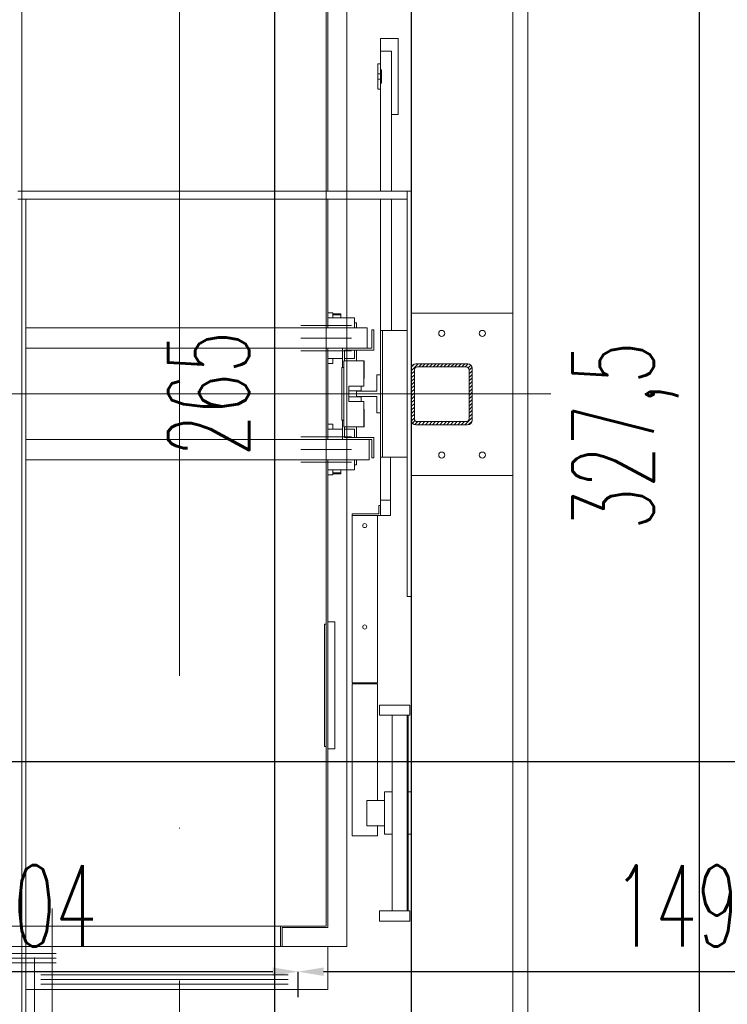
# Model space of a CAD drawing. Header units: millimetres. Extents: x 402 to 79005, y -7782 to 89952.
# Tile 242 of 256: x 26389 to 26528, y 36802 to 36996. Entities that reach past the tile are written whole.
import ezdxf

# ---------------------------------------------------------------- set-up
doc = ezdxf.new("R2010")
doc.units = ezdxf.units.MM
doc.header["$LTSCALE"] = 10
doc.linetypes.add('ACAD_ISO04W100', pattern=[30, 24, -3, 0, -3])
doc.layers.get('0').update_dxf_attribs({"lineweight": 0})
doc.layers.get('Defpoints').update_dxf_attribs({"color": 253})
for name, color, linetype, lineweight in [('0_A_DŹWIG OSOBOWY', 5, 'Continuous', 0), ('0_A_PRZEKRÓJ', 5, 'Continuous', 0), ('0_A_WYMIAROWANIE', 1, 'Continuous', 5), ('0_SZKLANA ELEWACJA SZYBU WINDOWEGO', 132, 'Continuous', 0), ('0_wymiarowanie', 1, 'Continuous', 0), ('A_SZYB WINDOWY', 7, 'Continuous', 0), ('AS_Belki', 145, 'Continuous', 0), ('AS_Blachy', 30, 'Continuous', 0), ('WIDOKI', 7, 'Continuous', 13)]:
    doc.layers.add(name, color=color, linetype=linetype, lineweight=lineweight)
doc.styles.add('SIMPLEXD', font='simplex.shx', dxfattribs={"width": 0.6})
doc.dimstyles.new('1-100', dxfattribs={"dimtxt": 16, "dimasz": 5, "dimexe": 0, "dimexo": 0, "dimgap": 5, "dimtad": 1, "dimdec": 1, "dimtxsty": 'SIMPLEXD', "dimcen": 5, "dimclrt": 256, "dimadec": 0, "dimazin": 0, "dimtfac": 1, "dimtdec": 0, "dimtix": 1, "dimtmove": 1, "dimatfit": 3, "dimldrblk": 'LP', "dimfxl": 0, "dimarcsym": 0})

# ---------------------------------------------------------------- blocks, each defined once
blk = doc.blocks.new('*D3736')
at = {"layer": '0_A_WYMIAROWANIE', "color": 0, "lineweight": -2}
for p, q in [((25997.15, 36844.57), (25997.15, 36849.57)), ((26583.15, 36849.57), (26002.15, 36849.57)), ((26588.15, 36844.57), (26588.15, 36849.57))]:
    blk.add_line(p, q, dxfattribs=at)
at = {"layer": '0_A_WYMIAROWANIE', "color": 0, "lineweight": 9}
for points in [[(26002.15, 36850.4), (26002.15, 36848.73), (25997.15, 36849.57)], [(26583.15, 36848.73), (26583.15, 36850.4), (26588.15, 36849.57)]]:
    blk.add_solid(points, dxfattribs=at)
at = {"layer": 'Defpoints', "color": 0, "lineweight": 9}
for p in [(25997.15, 36849.57), (25997.15, 36843.53), (26588.15, 36843.53)]:
    blk.add_point(p, dxfattribs=at)
at = {"layer": '0_A_WYMIAROWANIE', "insert": (26292.65, 36862.57), "char_height": 16, "attachment_point": 5, "style": 'SIMPLEXD'}
blk.add_mtext('591', dxfattribs=at)
blk = doc.blocks.new('LP')
for p, q in [((0, 1), (0, 0)), ((0, 0), (-1, 0)), ((0, -1), (0, 0)), ((0, 0), (1, 0))]:
    blk.add_line(p, q)
at = {"const_width": 0.2}
blk.add_lwpolyline([(0.707, 0.707), (-0.707, -0.707)], dxfattribs=at)
blk = doc.blocks.new('*D3738')
at = {"layer": '0_A_WYMIAROWANIE', "color": 0, "lineweight": -2}
for p, q in [((26572.52, 37520.12), (26567.52, 37520.12)), ((26567.52, 37515.12), (26567.52, 36755.12)), ((26562.52, 36750.12), (26567.52, 36750.12))]:
    blk.add_line(p, q, dxfattribs=at)
at = {"layer": '0_A_WYMIAROWANIE', "color": 0, "lineweight": 9}
for points in [[(26568.35, 37515.12), (26566.69, 37515.12), (26567.52, 37520.12)], [(26566.69, 36755.12), (26568.35, 36755.12), (26567.52, 36750.12)]]:
    blk.add_solid(points, dxfattribs=at)
at = {"layer": 'Defpoints', "color": 0, "lineweight": 9}
for p in [(26592.65, 37520.12), (26092.65, 36750.12), (26567.52, 36750.12)]:
    blk.add_point(p, dxfattribs=at)
at = {"layer": '0_A_WYMIAROWANIE', "insert": (26554.52, 37135.12), "char_height": 16, "attachment_point": 5, "rotation": 90, "style": 'SIMPLEXD'}
blk.add_mtext('770', dxfattribs=at)
blk = doc.blocks.new('*D3739')
at = {"layer": '0_A_WYMIAROWANIE', "color": 0, "lineweight": -2}
for p, q in [((26443.65, 36803.17), (26443.65, 36808.17)), ((26587.65, 36808.17), (26448.65, 36808.17)), ((26592.65, 36803.17), (26592.65, 36808.17))]:
    blk.add_line(p, q, dxfattribs=at)
at = {"layer": '0_A_WYMIAROWANIE', "color": 0, "lineweight": 9}
for points in [[(26448.65, 36809.01), (26448.65, 36807.34), (26443.65, 36808.17)], [(26587.65, 36807.34), (26587.65, 36809.01), (26592.65, 36808.17)]]:
    blk.add_solid(points, dxfattribs=at)
at = {"layer": 'Defpoints', "color": 0, "lineweight": 9}
for p in [(26443.65, 36808.17), (26443.65, 36754.62), (26592.65, 36750.12)]:
    blk.add_point(p, dxfattribs=at)
at = {"layer": '0_A_WYMIAROWANIE', "insert": (26518.15, 36821.17), "char_height": 16, "attachment_point": 5, "style": 'SIMPLEXD'}
blk.add_mtext('149', dxfattribs=at)
blk = doc.blocks.new('*D3740')
at = {"layer": '0_A_WYMIAROWANIE', "color": 0, "lineweight": -2}
for p, q in [((26339.65, 36803.17), (26339.65, 36808.17)), ((26438.65, 36808.17), (26344.65, 36808.17)), ((26443.65, 36803.17), (26443.65, 36808.17))]:
    blk.add_line(p, q, dxfattribs=at)
at = {"layer": '0_A_WYMIAROWANIE', "color": 0, "lineweight": 9}
for points in [[(26344.65, 36809.01), (26344.65, 36807.34), (26339.65, 36808.17)], [(26438.65, 36807.34), (26438.65, 36809.01), (26443.65, 36808.17)]]:
    blk.add_solid(points, dxfattribs=at)
at = {"layer": 'Defpoints', "color": 0, "lineweight": 9}
for p in [(26339.65, 36808.17), (26443.65, 36754.62), (26339.65, 36752.3)]:
    blk.add_point(p, dxfattribs=at)
at = {"layer": '0_A_WYMIAROWANIE', "insert": (26391.65, 36821.17), "char_height": 16, "attachment_point": 5, "style": 'SIMPLEXD'}
blk.add_mtext('104', dxfattribs=at)
blk = doc.blocks.new('zw$BBA8')
for p, q in [((630.1, 106.1), (630.1, 3306.1)), ((1598.1, 181.1), (1598.1, 3231.1)), ((1398.1, 2106.1), (1398.1, 3031.1)), ((1398.1, 3031.1), (1398.1, 381.1)), ((1271.1, 616.1), (1271.1, 2796.1)), ((1271.1, 616.1), (1271.1, 2796.1)), ((1271.1, 616.1), (1271.1, 2796.1)), ((1271.1, 616.1), (1271.1, 2796.1)), ((1233.1, 2106.1), (1233.1, 2759.1)), ((1230.1, 2756.1), (1230.1, 2106.1)), ((1230.1, 1916.1), (1230.1, 2756.1)), ((1372.1, 2407.1), (1337.1, 2407.1)), ((1337.1, 2407.1), (1337.1, 2382.1)), ((1372.1, 2257.1), (1372.1, 2407.1)), ((1359.1, 2382.1), (1337.1, 2382.1)), ((1337.1, 2382.1), (1337.1, 2345.4)), ((1359.1, 2106.1), (1359.1, 2382.1)), ((1337.1, 2357.1), (1332.1, 2357.1)), ((1332.1, 2357.1), (1332.1, 2337.1)), ((1337.1, 2337.1), (1337.1, 2357.1)), ((1337.1, 2337.1), (1332.1, 2337.1)), ((1332.1, 2337.1), (1332.1, 2327.1)), ((1339.1, 2345.4), (1337.1, 2345.4)), ((1337.1, 2345.4), (1337.1, 2318.9)), ((1337.1, 2327.1), (1337.1, 2337.1)), ((1339.1, 2318.9), (1339.1, 2345.4)), ((1332.1, 2327.1), (1337.1, 2327.1)), ((1332.1, 2327.1), (1332.1, 2307.1)), ((1337.1, 2307.1), (1337.1, 2327.1)), ((1337.1, 2318.9), (1337.1, 2106.1)), ((1337.1, 2318.9), (1339.1, 2318.9)), ((1332.1, 2307.1), (1337.1, 2307.1)), ((1359.1, 2257.1), (1372.1, 2257.1)), ((1390.1, 2106.1), (622.1, 2106.1)), ((1390.1, 2090.1), (1390.1, 2106.1)), ((1398.1, 2106.1), (1390.1, 2106.1)), ((1390.1, 2106.1), (1390.1, 1306.1)), ((1398.1, 1306.1), (1398.1, 2106.1)), ((622.1, 2090.1), (1390.1, 2090.1)), ((638.1, 2090.1), (622.1, 2090.1)), ((638.1, 381.1), (638.1, 2090.1)), ((1230.1, 2090.1), (1230.1, 1916.1)), ((1233.1, 1836.1), (1233.1, 2090.1)), ((1337.1, 2090.1), (1337.1, 1831.1)), ((1359.1, 1831.1), (1359.1, 2090.1)), ((630.1, 1498.1), (630.1, 1914.1)), ((1230.1, 1916.1), (1230.1, 1906.1)), ((1230.1, 1906.1), (1230.1, 1776.1)), ((1235, 1866.1), (1233.1, 1866.1)), ((1239.3, 1866.1), (1235, 1866.1)), ((1242.1, 1866.1), (1239.3, 1866.1)), ((1243.1, 1866.1), (1242.1, 1866.1)), ((1243.1, 1856.1), (1243.1, 1866.1)), ((1251.5, 1856.1), (1233.1, 1856.1)), ((1259.1, 1864.1), (1243.1, 1864.1)), ((1243.1, 1862.1), (1259.1, 1862.1)), ((1259.1, 1862.1), (1243.1, 1862.1)), ((1269.7, 1856.1), (1251.5, 1856.1)), ((1259.1, 1862.1), (1259.1, 1864.1)), ((1259.1, 1856.1), (1259.1, 1862.1)), ((1281.8, 1856.1), (1269.7, 1856.1)), ((1286.1, 1856.1), (1281.8, 1856.1)), ((1286.1, 1836.1), (1286.1, 1856.1)), ((1290.1, 1846.1), (1286.1, 1846.1)), ((1290.1, 1836.1), (1290.1, 1846.1)), ((1311.1, 1836.1), (638.1, 1836.1)), ((1180.1, 1841.1), (1280.1, 1841.1)), ((1311.1, 1796.1), (1311.1, 1836.1)), ((1324.1, 1832.1), (1320.1, 1832.1)), ((1320.1, 1832.1), (1320.1, 1796.1)), ((1324.1, 1792.1), (1324.1, 1832.1)), ((1341.1, 1831.1), (1337.1, 1831.1)), ((1337.1, 1831.1), (1337.1, 1581.1)), ((1390.1, 1831.1), (1341.1, 1831.1)), ((1341.1, 1831.1), (1341.1, 1581.1)), ((1341.1, 1581.1), (1341.1, 1831.1)), ((1180.1, 1816.1), (1280.1, 1816.1)), ((638.1, 1796.1), (1311.1, 1796.1)), ((1180.1, 1791.1), (1280.1, 1791.1)), ((1233.1, 1616.1), (1233.1, 1796.1)), ((1320.1, 1796.1), (1262.1, 1796.1)), ((1262.1, 1796.1), (1262.1, 1758.1)), ((1266.1, 1792.1), (1324.1, 1792.1)), ((1266.1, 1771.1), (1266.1, 1792.1)), ((1286.1, 1776.1), (1286.1, 1792.1)), ((1290.1, 1771.1), (1290.1, 1792.1)), ((1230.1, 1776.1), (1230.1, 1756.1)), ((1233.1, 1776.1), (1251.5, 1776.1)), ((1243.1, 1766.1), (1243.1, 1776.1)), ((1251.5, 1776.1), (1262.1, 1776.1)), ((1265.1, 1771.1), (1265.1, 1641.1)), ((1304.1, 1771.1), (1265.1, 1771.1)), ((1266.1, 1776.1), (1269.7, 1776.1)), ((1269.7, 1776.1), (1281.8, 1776.1)), ((1281.8, 1776.1), (1286.1, 1776.1)), ((1304.1, 1721.1), (1304.1, 1771.1)), ((1305.1, 1771.1), (1304.1, 1771.1)), ((1305.1, 1736.1), (1305.1, 1771.1)), ((1230.1, 1756.1), (1230.1, 1656.1)), ((1233.1, 1766.1), (1235, 1766.1)), ((1235, 1766.1), (1239.3, 1766.1)), ((1239.3, 1766.1), (1242.1, 1766.1)), ((1242.1, 1766.1), (1243.1, 1766.1)), ((1265.1, 1758.1), (1261.1, 1758.1)), ((1261.1, 1758.1), (1261.1, 1654.1)), ((1304.1, 1736.1), (1305.1, 1736.1)), ((1337.1, 1743.6), (1330.1, 1743.6)), ((1330.1, 1743.6), (1330.1, 1711.1)), ((1337.1, 1668.6), (1337.1, 1743.6)), ((1275.1, 1691.1), (1275.1, 1721.1)), ((1275.1, 1721.1), (1304.1, 1721.1)), ((1299.1, 1721.1), (1275.1, 1721.1)), ((1275.1, 1712.1), (1299.1, 1712.1)), ((1290.1, 1700.1), (1290.1, 1712.1)), ((1330.1, 1711.1), (1290.1, 1711.1)), ((1299.1, 1712.1), (1299.1, 1721.1)), ((-576.9, 1706.1), (1673.1, 1706.1)), ((1124.1, 1706.1), (136.1, 1706.1)), ((1336.1, 1706.1), (1124.1, 1706.1)), ((1299.1, 1700.1), (1275.1, 1700.1)), ((1304.1, 1691.1), (1275.1, 1691.1)), ((1275.1, 1691.1), (1299.1, 1691.1)), ((1290.1, 1701.1), (1330.1, 1701.1)), ((1299.1, 1691.1), (1299.1, 1700.1)), ((1304.1, 1641.1), (1304.1, 1691.1)), ((1330.1, 1701.1), (1330.1, 1668.6)), ((1305.1, 1676.1), (1304.1, 1676.1)), ((1305.1, 1641.1), (1305.1, 1676.1)), ((1230.1, 1656.1), (1230.1, 1636.1)), ((1261.1, 1654.1), (1265.1, 1654.1)), ((1262.1, 1654.1), (1262.1, 1616.1)), ((1330.1, 1668.6), (1337.1, 1668.6)), ((1230.1, 1636.1), (1230.1, 1506.1)), ((1235, 1646.1), (1233.1, 1646.1)), ((1251.5, 1636.1), (1233.1, 1636.1)), ((1239.3, 1646.1), (1235, 1646.1)), ((1242.1, 1646.1), (1239.3, 1646.1)), ((1243.1, 1646.1), (1242.1, 1646.1)), ((1243.1, 1636.1), (1243.1, 1646.1)), ((1262.1, 1636.1), (1251.5, 1636.1)), ((1265.1, 1641.1), (1304.1, 1641.1)), ((1266.1, 1620.1), (1266.1, 1641.1)), ((1269.7, 1636.1), (1266.1, 1636.1)), ((1281.8, 1636.1), (1269.7, 1636.1)), ((1286.1, 1636.1), (1281.8, 1636.1)), ((1286.1, 1620.1), (1286.1, 1636.1)), ((1290.1, 1620.1), (1290.1, 1641.1)), ((1304.1, 1641.1), (1305.1, 1641.1)), ((1315.1, 1616.1), (638.1, 1616.1)), ((1180.1, 1621.1), (1280.1, 1621.1)), ((1262.1, 1616.1), (1320.1, 1616.1)), ((1324.1, 1620.1), (1266.1, 1620.1)), ((1315.1, 1576.1), (1315.1, 1616.1)), ((1320.1, 1616.1), (1320.1, 1580.1)), ((1324.1, 1580.1), (1324.1, 1620.1)), ((1180.1, 1596.1), (1280.1, 1596.1)), ((638.1, 1576.1), (1315.1, 1576.1)), ((1233.1, 653.1), (1233.1, 1576.1)), ((1286.1, 1556.1), (1286.1, 1576.1)), ((1290.1, 1566.1), (1290.1, 1576.1)), ((1320.1, 1580.1), (1324.1, 1580.1)), ((1337.1, 1581.1), (1337.1, 1496.1)), ((1337.1, 1581.1), (1341.1, 1581.1)), ((1341.1, 1581.1), (1390.1, 1581.1)), ((1357.1, 1496.1), (1357.1, 1581.1)), ((1180.1, 1571.1), (1280.1, 1571.1)), ((1233.1, 1556.1), (1251.5, 1556.1)), ((1243.1, 1546.1), (1243.1, 1556.1)), ((1251.5, 1556.1), (1269.7, 1556.1)), ((1259.1, 1550.1), (1259.1, 1556.1)), ((1269.7, 1556.1), (1281.8, 1556.1)), ((1281.8, 1556.1), (1286.1, 1556.1)), ((1286.1, 1566.1), (1290.1, 1566.1)), ((1233.1, 1546.1), (1235, 1546.1)), ((1235, 1546.1), (1239.3, 1546.1)), ((1239.3, 1546.1), (1242.1, 1546.1)), ((1242.1, 1546.1), (1243.1, 1546.1)), ((1243.1, 1550.1), (1259.1, 1550.1)), ((1259.1, 1550.1), (1243.1, 1550.1)), ((1243.1, 1548.1), (1259.1, 1548.1)), ((1259.1, 1548.1), (1259.1, 1550.1)), ((1230.1, 1506.1), (1230.1, 1496.1)), ((1230.1, 1496.1), (1230.1, 656.1)), ((1230.1, 656.1), (1230.1, 1496.1)), ((1337.1, 1496.1), (1357.1, 1496.1)), ((1357.1, 1496.1), (1337.1, 1496.1)), ((1337.1, 1496.1), (1337.1, 1466.1)), ((1357.1, 1466.1), (1357.1, 1496.1)), ((1337.1, 1486.1), (1334.1, 1486.1)), ((1334.1, 1486.1), (1334.1, 1469.1)), ((1337.1, 1466.1), (1337.1, 1486.1)), ((1334.1, 1469.1), (1281.1, 1469.1)), ((1281.1, 1469.1), (1281.1, 1466.1)), ((1281.1, 1466.1), (1337.1, 1466.1)), ((1331.1, 1466.1), (1281.1, 1466.1)), ((1281.1, 1466.1), (1281.1, 1136.1)), ((1331.1, 1136.1), (1331.1, 1466.1)), ((1337.1, 1466.1), (1357.1, 1466.1)), ((1302.4, 1447.6), (1302.1, 1446.1)), ((1302.1, 1446.1), (1302.4, 1444.6)), ((1303.2, 1448.9), (1302.4, 1447.6)), ((1302.4, 1444.6), (1303.2, 1443.3)), ((1304.5, 1449.8), (1303.2, 1448.9)), ((1303.2, 1443.3), (1304.5, 1442.4)), ((1306.1, 1450.1), (1304.5, 1449.8)), ((1304.5, 1442.4), (1306.1, 1442.1)), ((1307.6, 1449.8), (1306.1, 1450.1)), ((1306.1, 1442.1), (1307.6, 1442.4)), ((1308.9, 1448.9), (1307.6, 1449.8)), ((1307.6, 1442.4), (1308.9, 1443.3)), ((1309.8, 1447.6), (1308.9, 1448.9)), ((1308.9, 1443.3), (1309.8, 1444.6)), ((1310.1, 1446.1), (1309.8, 1447.6)), ((1309.8, 1444.6), (1310.1, 1446.1)), ((1390.1, 1306.1), (1398.1, 1306.1)), ((1398.1, 920.9), (1398.1, 1306.1)), ((1230, 1251.6), (1227.1, 1251.6)), ((1227.1, 1251.6), (1227.1, 1010.6)), ((1230.1, 1256.1), (1230, 1256.1)), ((1230, 1256.1), (1230, 1006.1)), ((1247.5, 1256.1), (1233.1, 1256.1)), ((1247.5, 1006.1), (1247.5, 1256.1)), ((1302.4, 1247.6), (1302.1, 1246.1)), ((1302.1, 1246.1), (1302.4, 1244.6)), ((1303.2, 1248.9), (1302.4, 1247.6)), ((1302.4, 1244.6), (1303.2, 1243.3)), ((1304.5, 1249.8), (1303.2, 1248.9)), ((1303.2, 1243.3), (1304.5, 1242.4)), ((1306.1, 1250.1), (1304.5, 1249.8)), ((1307.6, 1249.8), (1306.1, 1250.1)), ((1308.9, 1248.9), (1307.6, 1249.8)), ((1307.6, 1242.4), (1308.9, 1243.3)), ((1309.8, 1247.6), (1308.9, 1248.9)), ((1308.9, 1243.3), (1309.8, 1244.6)), ((1310.1, 1246.1), (1309.8, 1247.6)), ((1309.8, 1244.6), (1310.1, 1246.1)), ((1304.5, 1242.4), (1306.1, 1242.1)), ((1306.1, 1242.1), (1307.6, 1242.4)), ((1281.1, 1136.1), (1331.1, 1136.1)), ((1331.1, 1134.1), (1281.1, 1134.1)), ((1281.1, 1134.1), (1281.1, 834.1)), ((1331.1, 904.1), (1331.1, 1134.1)), ((1395.1, 1092.1), (1335.1, 1092.1)), ((1335.1, 1092.1), (1335.1, 1072.1)), ((1395.1, 1072.1), (1395.1, 1092.1)), ((1335.1, 1072.1), (1395.1, 1072.1)), ((1390.1, 1072.1), (1360.1, 1072.1)), ((1360.1, 1072.1), (1360.1, 686.1)), ((1390.1, 686.1), (1390.1, 1072.1)), ((1391.6, 686.1), (1391.6, 1072.1)), ((1227.1, 1010.6), (1230, 1010.6)), ((1230, 1006.1), (1230.1, 1006.1)), ((1233.1, 1006.1), (1247.5, 1006.1)), ((1360.1, 920.9), (1345.1, 920.9)), ((1345.1, 920.9), (1345.1, 837.4)), ((1398.1, 920.9), (1391.6, 920.9)), ((1398.1, 837.4), (1398.1, 920.9)), ((1345.1, 904.1), (1310.1, 904.1)), ((1310.1, 904.1), (1310.1, 902.2)), ((1310.1, 902.2), (1310.1, 896.8)), ((1310.1, 896.8), (1310.1, 888.7)), ((1345.1, 902.2), (1345.1, 904.1)), ((1345.1, 896.8), (1345.1, 902.2)), ((1345.1, 888.7), (1345.1, 896.8)), ((1310.1, 888.7), (1310.1, 879.1)), ((1310.1, 879.1), (1310.1, 869.5)), ((1345.1, 879.1), (1345.1, 888.7)), ((1345.1, 869.5), (1345.1, 879.1)), ((1310.1, 869.5), (1310.1, 861.4)), ((1310.1, 861.4), (1310.1, 856)), ((1310.1, 856), (1310.1, 854.1)), ((1345.1, 861.4), (1345.1, 869.5)), ((1345.1, 856), (1345.1, 861.4)), ((1345.1, 854.1), (1345.1, 856)), ((1310.1, 854.1), (1345.1, 854.1)), ((1331.1, 834.1), (1331.1, 854.1)), ((1345.1, 837.4), (1360.1, 837.4)), ((1391.6, 837.4), (1398.1, 837.4)), ((1398.1, 381.1), (1398.1, 837.4)), ((1281.1, 834.1), (1331.1, 834.1)), ((690.1, 691.1), (690.1, 316.1)), ((1395.1, 686.1), (1335.1, 686.1)), ((1335.1, 686.1), (1335.1, 666.1)), ((1360.1, 686.1), (1390.1, 686.1)), ((1395.1, 666.1), (1395.1, 686.1)), ((1335.1, 666.1), (1395.1, 666.1)), ((30.1, 656.1), (1230.1, 656.1)), ((1140.1, 656.1), (1140.1, 616.1)), ((1230.1, 656.1), (1140.1, 656.1)), ((1143.1, 616.1), (1143.1, 653.1)), ((1143.1, 653.1), (1233.1, 653.1)), ((-10.9, 616.1), (1271.1, 616.1)), ((-10.9, 616.1), (1271.1, 616.1)), ((-10.9, 616.1), (1271.1, 616.1)), ((-10.9, 616.1), (1271.1, 616.1)), ((1233.6, 616.1), (638.1, 616.1)), ((1233.6, 531.1), (1233.6, 616.1)), ((210.1, 601.9), (697.6, 601.9)), ((210.1, 592.6), (697.6, 592.6)), ((210.1, 583.4), (697.6, 583.4)), ((667.6, 559.9), (1155.1, 559.9)), ((667.6, 550.6), (1155.1, 550.6)), ((638.1, 531.1), (1233.6, 531.1)), ((667.6, 541.4), (1155.1, 541.4))]:
    blk.add_line(p, q)
blk = doc.blocks.new('*D4015')
at = {"layer": '0_wymiarowanie', "color": 0, "lineweight": -2}
for p, q in [((26444.01, 37054.66), (26439.01, 37054.66)), ((26439.01, 37049.66), (26439.01, 36794.66)), ((26444.01, 36789.66), (26439.01, 36789.66))]:
    blk.add_line(p, q, dxfattribs=at)
at = {"layer": '0_wymiarowanie', "color": 0, "lineweight": 9}
for points in [[(26439.85, 37049.66), (26438.18, 37049.66), (26439.01, 37054.66)], [(26438.18, 36794.66), (26439.85, 36794.66), (26439.01, 36789.66)]]:
    blk.add_solid(points, dxfattribs=at)
at = {"layer": 'Defpoints', "color": 0, "lineweight": 9}
for p in [(26453.11, 37054.66), (26439.01, 36789.66), (26447.08, 36789.66)]:
    blk.add_point(p, dxfattribs=at)
at = {"layer": '0_wymiarowanie', "insert": (26426.01, 36922.16), "char_height": 16, "attachment_point": 5, "rotation": 90, "style": 'SIMPLEXD'}
blk.add_mtext('265', dxfattribs=at)
blk = doc.blocks.new('*D4109')
at = {"layer": '0_A_WYMIAROWANIE', "color": 0, "lineweight": -2}
for p, q in [((26517.71, 37077.66), (26522.71, 37077.66)), ((26522.71, 37072.66), (26522.71, 36755.12)), ((26517.71, 36750.12), (26522.71, 36750.12))]:
    blk.add_line(p, q, dxfattribs=at)
at = {"layer": '0_A_WYMIAROWANIE', "color": 0, "lineweight": 9}
for points in [[(26523.54, 37072.66), (26521.88, 37072.66), (26522.71, 37077.66)], [(26521.88, 36755.12), (26523.54, 36755.12), (26522.71, 36750.12)]]:
    blk.add_solid(points, dxfattribs=at)
at = {"layer": 'Defpoints', "color": 0, "lineweight": 9}
for p in [(26488.95, 37077.66), (26488.95, 36750.12), (26522.71, 36750.12)]:
    blk.add_point(p, dxfattribs=at)
at = {"layer": '0_A_WYMIAROWANIE', "insert": (26508.19, 36913.89), "char_height": 16, "attachment_point": 5, "rotation": 90, "style": 'SIMPLEXD'}
blk.add_mtext('327,5', dxfattribs=at)

msp = doc.modelspace()

# ---------------------------------------------------------------- hatches: boundary and pattern name
at = {"layer": 'AS_Belki'}
h = msp.add_hatch(dxfattribs=at)
h.set_pattern_fill('HYPECUTREGION', color=10, scale=0.5, angle=270, style=0, pattern_type=2)
h.set_pattern_definition([(225, (26438.3318, 36706.0667), (-0.3535534, 0.3535534), [])])
h.paths.add_polyline_path([(26465.95, 36916.97), (26465.95, 36927.17, -0.414214), (26466.85, 36928.07), (26477.05, 36928.07, -0.414214), (26477.95, 36927.17), (26477.95, 36916.97, -0.414214), (26477.05, 36916.07), (26466.85, 36916.07, -0.414214)], flags=0)
h.paths.add_polyline_path([(26466.55, 36926.87), (26466.55, 36917.27, 0.414214), (26467.15, 36916.67), (26476.75, 36916.67, 0.414214), (26477.35, 36917.27), (26477.35, 36926.87, 0.414214), (26476.75, 36927.47), (26467.15, 36927.47, 0.414214)], flags=0)

# ---------------------------------------------------------------- linework, layer by layer
at = {"layer": '0_A_DŹWIG OSOBOWY', "lineweight": 0}
for points in [[(26275.95, 37074.66), (26485.95, 37074.66), (26485.95, 36769.66), (26275.95, 36769.66)], [(26295.95, 36789.66), (26465.95, 36789.66), (26465.95, 37054.66), (26295.95, 37054.66)]]:
    msp.add_lwpolyline(points, close=True, dxfattribs=at)
at = {"layer": '0_A_PRZEKRÓJ', "linetype": 'ACAD_ISO04W100', "lineweight": 9}
msp.add_lwpolyline([(26294.1, 37637.61), (26294.1, 37106.52), (26420.24, 37106.52), (26420.24, 36358.25)], dxfattribs=at)
at = {"layer": '0_A_PRZEKRÓJ', "color": 1, "lineweight": 0}
msp.add_lwpolyline([(26391.65, 36668.76), (26391.65, 36811)], dxfattribs=at)
at = {"layer": '0_A_WYMIAROWANIE', "lineweight": 9}
msp.add_lwpolyline([(26208.95, 37077.66), (26488.95, 37077.66), (26488.95, 36766.66), (26208.95, 36766.66)], close=True, dxfattribs=at)
at = {"layer": '0_SZKLANA ELEWACJA SZYBU WINDOWEGO'}
for points in [[(26208.95, 37077.66), (26488.95, 37077.66), (26488.95, 36766.66), (26208.95, 36766.66)], [(26211.95, 37074.66), (26485.95, 37074.66), (26485.95, 36769.66), (26211.95, 36769.66)]]:
    msp.add_lwpolyline(points, close=True, dxfattribs=at)
at = {"layer": 'AS_Belki', "linetype": 'Continuous', "ltscale": 0.25}
for p, q in [((26466.85, 36928.07), (26477.05, 36928.07)), ((26465.95, 36927.17), (26465.95, 36916.97)), ((26466.55, 36926.87), (26466.55, 36917.27)), ((26476.75, 36927.47), (26467.15, 36927.47)), ((26477.35, 36917.27), (26477.35, 36926.87)), ((26477.95, 36927.17), (26477.95, 36916.97)), ((26477.05, 36916.07), (26466.85, 36916.07)), ((26467.15, 36916.67), (26476.75, 36916.67))]:
    msp.add_line(p, q, dxfattribs=at)
at = {"layer": 'AS_Belki', "color": 10, "linetype": 'ACAD_ISO04W100', "ltscale": 0.25}
msp.add_line((26477.95, 36916.07), (26477.95, 36916.07), dxfattribs=at)
at = {"layer": 'AS_Belki', "linetype": 'Continuous', "ltscale": 0.25}
for centre, start, end in [((26466.85, 36927.17), 90, 180), ((26477.05, 36927.17), 0, 90), ((26466.85, 36916.97), 180, 270), ((26477.05, 36916.97), 270, 0)]:
    msp.add_arc(centre, 0.9, start, end, dxfattribs=at)
at = {"layer": 'AS_Belki', "linetype": 'Continuous', "ltscale": 0.25, "extrusion": (-1.76696e-13, 3.78956e-14, -1)}
msp.add_arc((-26467.15, 36926.87, 0), 0.6, 0, 90, dxfattribs=at)
at = {"layer": 'AS_Belki', "linetype": 'Continuous', "ltscale": 0.25, "extrusion": (1.5136e-13, 6.27875e-14, -1)}
msp.add_arc((-26476.75, 36926.87, 0), 0.6, 90, 180, dxfattribs=at)
at = {"layer": 'AS_Belki', "linetype": 'Continuous', "ltscale": 0.25, "extrusion": (-6.30096e-14, -1.51582e-13, -1)}
msp.add_arc((-26467.15, 36917.27, 0), 0.6, 270, 0, dxfattribs=at)
at = {"layer": 'AS_Belki', "linetype": 'Continuous', "ltscale": 0.25, "extrusion": (1.5136e-13, -6.27875e-14, -1)}
msp.add_arc((-26476.75, 36917.27, 0), 0.6, 180, 270, dxfattribs=at)
at = {"layer": 'AS_Blachy', "linetype": 'Continuous', "ltscale": 0.25}
for p, q in [((26485.95, 36938.07), (26465.95, 36938.07)), ((26485.95, 36906.07), (26465.95, 36906.07))]:
    msp.add_line(p, q, dxfattribs=at)
at = {"layer": 'WIDOKI'}
for centre in [(26471.95, 36934.07), (26479.95, 36934.07), (26471.95, 36910.07), (26479.95, 36910.07)]:
    msp.add_circle(centre, 0.6, dxfattribs=at)

# ---------------------------------------------------------------- block references
at = {"layer": 'A_SZYB WINDOWY', "xscale": 0.09999999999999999, "yscale": 0.09999999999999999, "zscale": 0.09999999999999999}
msp.add_blockref('zw$BBA8', (26326.15, 36751.55), dxfattribs=at)

# ---------------------------------------------------------------- dimensions: what is measured, and where the dimension line sits
at = {"layer": '0_A_WYMIAROWANIE', "color": 1}
for base, p1, p2, picture, middle in [((26567.52, 36750.12), (26592.65, 37520.12), (26092.65, 36750.12), '*D3738', (26554.52, 37135.12)), ((26522.71, 36750.12), (26488.95, 37077.66), (26488.95, 36750.12), '*D4109', (26508.19, 36913.89))]:
    dim = msp.add_linear_dim(base=base, p1=p1, p2=p2, angle=90, dimstyle='1-100', dxfattribs=at)
    dim.commit()
    dim.dimension.update_dxf_attribs({"geometry": picture, "text_midpoint": middle})
for base, p1, p2, picture, middle in [((25997.15, 36849.57), (26588.15, 36843.53), (25997.15, 36843.53), '*D3736', (26292.65, 36862.57)), ((26339.65, 36808.17), (26443.65, 36754.62), (26339.65, 36752.3), '*D3740', (26391.65, 36821.17)), ((26443.65, 36808.17), (26592.65, 36750.12), (26443.65, 36754.62), '*D3739', (26518.15, 36821.17))]:
    dim = msp.add_linear_dim(base=base, p1=p1, p2=p2, dimstyle='1-100', dxfattribs=at)
    dim.commit()
    dim.dimension.update_dxf_attribs({"geometry": picture, "text_midpoint": middle})
at = {"layer": '0_wymiarowanie'}
dim = msp.add_linear_dim(base=(26439.01, 36789.66), p1=(26453.11, 37054.66), p2=(26447.08, 36789.66), angle=90, dimstyle='1-100', dxfattribs=at)
dim.commit()
dim.dimension.update_dxf_attribs({"geometry": '*D4015', "text_midpoint": (26426.01, 36922.16)})

doc.saveas('drawing.dxf')
